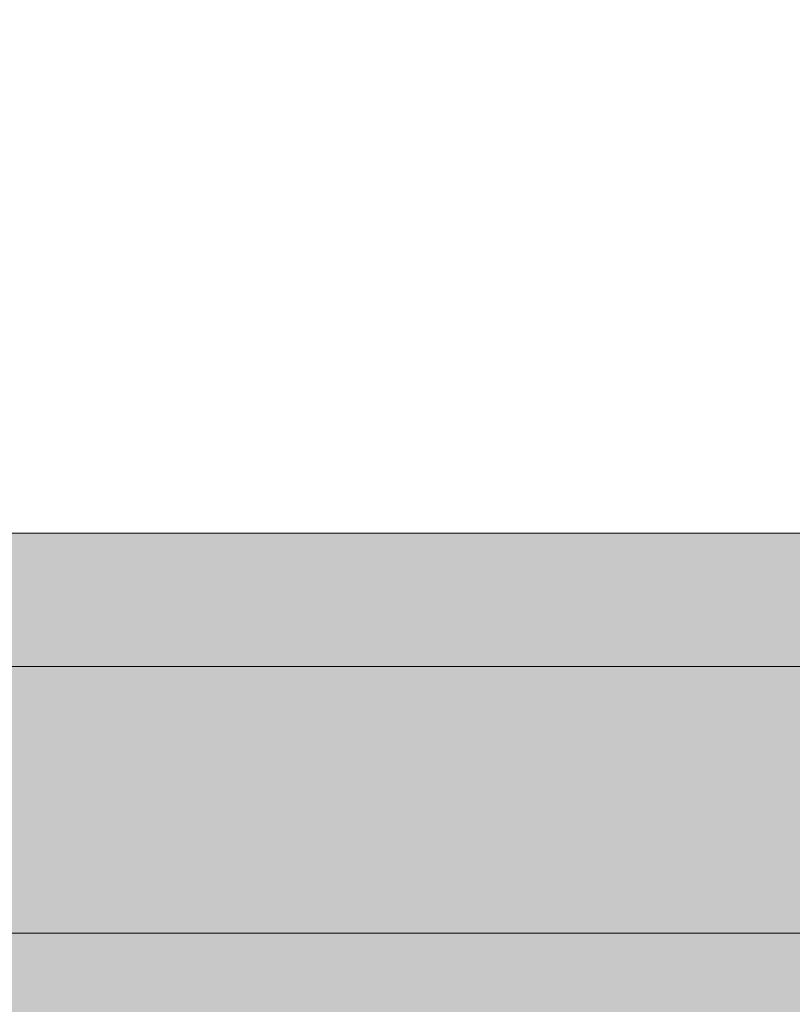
# Model space of a CAD drawing. Header units: millimetres. Extents: x 119219 to 750800, y -8933 to 168688.
# Tile 12 of 115: x 524824 to 525692, y -5130 to -4023. Entities that reach past the tile are written whole.
import ezdxf

# ---------------------------------------------------------------- set-up
doc = ezdxf.new("R2010")
doc.units = ezdxf.units.MM
doc.header["$MEASUREMENT"] = 0
doc.layers.add('0_Ном._пера__1', color=7, linetype='Continuous', lineweight=0)
doc.layers.add('АР-Перекрытия_Приямки.АР_Ном._пера__1', color=7, linetype='Continuous', lineweight=5)
doc.layers.add('АР-Перекрытия_Приямки.АР_Ном._пера__180', color=7, linetype='Continuous', lineweight=5, true_color=0xd6cda7)

msp = doc.modelspace()

# ---------------------------------------------------------------- hatches: boundary and pattern name
at = {"layer": '0_Ном._пера__1', "linetype": 'Continuous', "lineweight": 0}
h = msp.add_hatch(dxfattribs=at)
h.set_pattern_fill('Грунт_02__копия__0001', style=0, pattern_type=2)
h.set_pattern_definition([(45, (0, 0), (-169.70563, 169.70563), []), (45, (-56.57, 56.57), (-339.41125, 339.41125), []), (45, (-113.14, 113.14), (-339.41125, 339.41125), []), (135, (-169.706, 169.706), (56.568542, 56.568542), [240, -240])])
h.paths.add_polyline_path([(529281.971, 349.992), (526499.138, 349.992), (526499.138, -5049.998), (508846.945, -5049.998), (508846.945, -5619.173), (529281.971, -5619.173)])
h = msp.add_hatch(dxfattribs=at)
h.set_pattern_fill('Железобетон__project__ув_3A', style=0, pattern_type=2)
h.set_pattern_definition([(45, (0, 0), (-56.568542, 56.568542), []), (45, (-28.284, 28.284), (-56.568542, 56.568542), [60, -20, 0, -20])])
h.paths.add_polyline_path([(519388, -4749.998), (519588, -4749.998), (526048.761, -4749.998), (526348.761, -4749.998), (526348.761, -5049.998), (508846.945, -5049.998), (508846.945, -4749.998)])
at = {"layer": 'АР-Перекрытия_Приямки.АР_Ном._пера__180', "linetype": 'Continuous', "lineweight": 0, "true_color": 0xf4f2e9}
msp.add_hatch(color=7, dxfattribs=at).paths.add_polyline_path([(519588.001, -4599.998), (526048.761, -4599.998), (526048.761, -4749.998), (519588.001, -4749.998)])

# ---------------------------------------------------------------- linework, layer by layer
at = {"layer": '0_Ном._пера__1', "color": 7, "linetype": 'Continuous', "lineweight": 0, "flags": 128}
for points in [[(529281.971, 349.992), (526499.138, 349.992), (526499.138, -5049.998), (508846.945, -5049.998), (508846.945, -5619.173), (529281.971, -5619.173)], [(519388, -4749.998), (519588, -4749.998), (526048.761, -4749.998), (526348.761, -4749.998), (526348.761, -5049.998), (508846.945, -5049.998), (508846.945, -4749.998)]]:
    msp.add_lwpolyline(points, close=True, dxfattribs=at)
at = {"layer": 'АР-Перекрытия_Приямки.АР_Ном._пера__1', "color": 7, "linetype": 'Continuous', "lineweight": 0}
msp.add_line((519588.001, -4599.998), (526048.761, -4599.998), dxfattribs=at)
at = {"layer": 'АР-Перекрытия_Приямки.АР_Ном._пера__1', "color": 7, "linetype": 'Continuous', "lineweight": 5}
msp.add_line((508846.945, -5049.998), (526348.761, -5049.998), dxfattribs=at)
at = {"layer": 'АР-Перекрытия_Приямки.АР_Ном._пера__1', "color": 7, "linetype": 'Continuous', "lineweight": 5, "flags": 128}
msp.add_lwpolyline([(508846.945, -4749.998), (519388, -4749.998), (519588, -4749.998), (526048.761, -4749.998)], dxfattribs=at)

doc.saveas('drawing.dxf')
